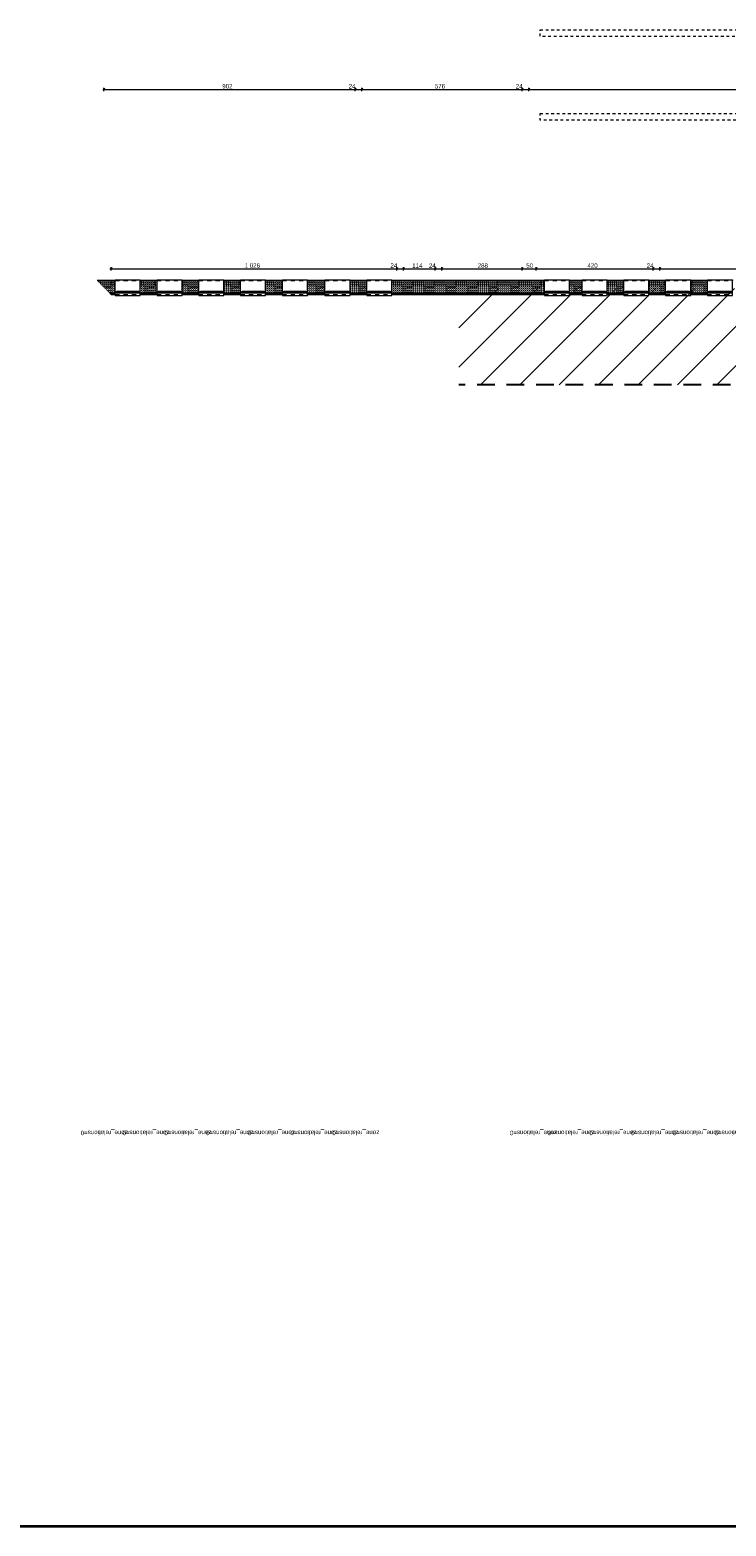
# Model space of a CAD drawing. Header units: centimetres. Extents: x 18292 to 3593338517, y 11794 to 62103.
# Tile 52 of 147: x 898352442 to 898354941, y 51348 to 56720. Entities that reach past the tile are written whole.
import ezdxf
from ezdxf.enums import TextEntityAlignment as Align

# ---------------------------------------------------------------- set-up
doc = ezdxf.new("R2010")
doc.units = ezdxf.units.CM
doc.header["$MEASUREMENT"] = 0
for name, pattern in [('1 LINIA PRZERYWANA', [30, 15, -15]), ('Dashed-002', [20, 10, -10]), ('Long Dashed', [105.83333, 63.499999, -42.333331])]:
    doc.linetypes.add(name, pattern=pattern)
for name, color, linetype in [('410-Fundamenty', 7, 'Continuous'), ('499-Wymiary i opisy', 7, 'Continuous'), ('__PROJEKTOWANE', 7, 'Continuous'), ('MF_przerywana', 7, 'Continuous')]:
    doc.layers.add(name, color=color, linetype=linetype)
doc.styles.add('GENERATED_STYLE_1', font='txt')
doc.styles.add('GENERATED_STYLE_4', font='txt')
doc.dimstyles.new('GENERATED_STYLE__1', dxfattribs={"dimtxt": 16, "dimasz": 6.08, "dimexe": 0.18, "dimexo": 0.0625, "dimgap": 0.09, "dimtad": 1, "dimtih": 1, "dimtoh": 1, "dimdec": 0, "dimzin": 0, "dimdsep": 46, "dimtxsty": 'GENERATED_STYLE_4', "dimblk": 'ARROWHEAD_2', "dimblk1": 'ARROWHEAD_2', "dimblk2": 'ARROWHEAD_2', "dimcen": 0.09, "dimse1": 1, "dimse2": 1, "dimclrd": 7, "dimclre": 7, "dimclrt": 7, "dimadec": 0, "dimazin": 0, "dimtfac": 1, "dimtdec": 4, "dimtmove": 0, "dimatfit": 3, "dimfxl": 0, "dimtolj": 1, "dimtzin": 0, "dimarcsym": 0})
pattern_1 = [(90, (903196041.2538, 3898003.6053), (-3.4641016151, 0), [2, -4]), (90, (903196039.5217, 3898006.6053), (-3.4641016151, 0), [2, -4]), (150, (903196041.2538, 3898005.6053), (1.7320508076, 3), [2, -4]), (150, (903196037.7897, 3898005.6053), (1.7320508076, 3), [2, -4]), (210, (903196041.2538, 3898003.6053), (-1.7320508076, 3), [2, -4]), (210, (903196037.7897, 3898003.6053), (-1.7320508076, 3), [2, -4])]
pattern_2 = [(45, (903196041.254, 3898003.605), (-7.071067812, 7.071067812), [7.5, -2.5]), (45, (903196041.254, 3898010.676), (-7.071067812, 7.071067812), [7.5, -2.5])]

# ---------------------------------------------------------------- blocks, each defined once
blk = doc.blocks.new('*D318', base_point=(903196041.3, 3898003.6))
at = {"layer": '499-Wymiary i opisy', "color": 7, "linetype": 'Continuous', "lineweight": 13}
for p, q in [((898352733, 55857), (898352733, 55869)), ((898353759, 55857), (898353759, 55869)), ((898352729.1, 55863), (898352733, 55863)), ((898352735.3, 55867), (898352730.7, 55859)), ((898352733, 55863), (898353759, 55863)), ((898353761.3, 55867), (898353756.7, 55859))]:
    blk.add_line(p, q, dxfattribs=at)
at = {"layer": '499-Wymiary i opisy', "color": 7, "lineweight": 13, "char_height": 16, "attachment_point": 7, "style": 'GENERATED_STYLE_4'}
for s, insert in [('\\A1;{\\pql;\\fArial Narrow|b0|i0|c238|p34;1\xa0026}', (898353212.7, 55866.2)), ('\\A1;{\\pql;\\fArial Narrow|b0|i0|c238|p34;24}', (898353736.2, 55866.2))]:
    blk.add_mtext(s, dxfattribs=dict(at, insert=insert))
blk = doc.blocks.new('ARROWHEAD_2')
at = {"color": 0, "linetype": 'Continuous', "lineweight": 0}
for p, q in [((0, 0), (-1, 0)), ((-0.38, -0.66), (0.38, 0.66))]:
    blk.add_line(p, q, dxfattribs=at)
blk = doc.blocks.new('*D319', base_point=(903196041.3, 3898003.6))
at = {"layer": '499-Wymiary i opisy', "color": 7, "linetype": 'Continuous', "lineweight": 13}
for p, q in [((898353759, 55857), (898353759, 55869)), ((898353783, 55857), (898353783, 55869)), ((898353761.3, 55867), (898353756.7, 55859)), ((898353759, 55863), (898353783, 55863)), ((898353785.3, 55867), (898353780.7, 55859))]:
    blk.add_line(p, q, dxfattribs=at)
blk = doc.blocks.new('*D320', base_point=(903196041.3, 3898003.6))
at = {"layer": '499-Wymiary i opisy', "color": 7, "linetype": 'Continuous', "lineweight": 13}
for p, q in [((898353783, 55857), (898353783, 55869)), ((898353897, 55857), (898353897, 55869)), ((898353785.3, 55867), (898353780.7, 55859)), ((898353783, 55863), (898353897, 55863)), ((898353899.3, 55867), (898353894.7, 55859))]:
    blk.add_line(p, q, dxfattribs=at)
at = {"layer": '499-Wymiary i opisy', "color": 7, "lineweight": 13, "char_height": 16, "attachment_point": 7, "style": 'GENERATED_STYLE_4'}
for s, insert in [('\\A1;{\\pql;\\fArial Narrow|b0|i0|c238|p34;114}', (898353814.4, 55866.2)), ('\\A1;{\\pql;\\fArial Narrow|b0|i0|c238|p34;24}', (898353874.2, 55866.2))]:
    blk.add_mtext(s, dxfattribs=dict(at, insert=insert))
blk = doc.blocks.new('*D321', base_point=(903196041.3, 3898003.6))
at = {"layer": '499-Wymiary i opisy', "color": 7, "linetype": 'Continuous', "lineweight": 13}
for p, q in [((898353897, 55857), (898353897, 55869)), ((898353920.7, 55857), (898353920.7, 55869)), ((898353899.3, 55867), (898353894.7, 55859)), ((898353897, 55863), (898353920.7, 55863)), ((898353923, 55867), (898353918.4, 55859))]:
    blk.add_line(p, q, dxfattribs=at)
blk = doc.blocks.new('*D322', base_point=(903196041.3, 3898003.6))
at = {"layer": '499-Wymiary i opisy', "color": 7, "linetype": 'Continuous', "lineweight": 13}
for p, q in [((898353920.7, 55857), (898353920.7, 55869)), ((898354208.8, 55857), (898354208.8, 55869)), ((898353923, 55867), (898353918.4, 55859)), ((898353920.7, 55863), (898354208.8, 55863)), ((898354211.1, 55867), (898354206.5, 55859))]:
    blk.add_line(p, q, dxfattribs=at)
at = {"layer": '499-Wymiary i opisy', "color": 7, "lineweight": 13, "insert": (898354049.4, 55866.2), "char_height": 16, "attachment_point": 7, "style": 'GENERATED_STYLE_4'}
blk.add_mtext('\\A1;{\\pql;\\fArial Narrow|b0|i0|c238|p34;288}', dxfattribs=at)
blk = doc.blocks.new('*D323', base_point=(903196041.3, 3898003.6))
at = {"layer": '499-Wymiary i opisy', "color": 7, "linetype": 'Continuous', "lineweight": 13}
for p, q in [((898354208.8, 55857), (898354208.8, 55869)), ((898354259, 55857), (898354259, 55869)), ((898354211.1, 55867), (898354206.5, 55859)), ((898354208.8, 55863), (898354259, 55863)), ((898354261.3, 55867), (898354256.7, 55859))]:
    blk.add_line(p, q, dxfattribs=at)
at = {"layer": '499-Wymiary i opisy', "color": 7, "lineweight": 13, "insert": (898354223.7, 55866.2), "char_height": 16, "attachment_point": 7, "style": 'GENERATED_STYLE_4'}
blk.add_mtext('\\A1;{\\pql;\\fArial Narrow|b0|i0|c238|p34;50}', dxfattribs=at)
blk = doc.blocks.new('*D324', base_point=(903196041.3, 3898003.6))
at = {"layer": '499-Wymiary i opisy', "color": 7, "linetype": 'Continuous', "lineweight": 13}
for p, q in [((898354259, 55857), (898354259, 55869)), ((898354679, 55857), (898354679, 55869)), ((898354261.3, 55867), (898354256.7, 55859)), ((898354259, 55863), (898354679, 55863)), ((898354681.3, 55867), (898354676.7, 55859))]:
    blk.add_line(p, q, dxfattribs=at)
at = {"layer": '499-Wymiary i opisy', "color": 7, "lineweight": 13, "char_height": 16, "attachment_point": 7, "style": 'GENERATED_STYLE_4'}
for s, insert in [('\\A1;{\\pql;\\fArial Narrow|b0|i0|c238|p34;420}', (898354443.4, 55866.2)), ('\\A1;{\\pql;\\fArial Narrow|b0|i0|c238|p34;24}', (898354656.2, 55866.2))]:
    blk.add_mtext(s, dxfattribs=dict(at, insert=insert))
blk = doc.blocks.new('*D325', base_point=(903196041.3, 3898003.6))
at = {"layer": '499-Wymiary i opisy', "color": 7, "linetype": 'Continuous', "lineweight": 13}
for p, q in [((898354679, 55857), (898354679, 55869)), ((898354703, 55857), (898354703, 55869)), ((898354681.3, 55867), (898354676.7, 55859)), ((898354679, 55863), (898354703, 55863)), ((898354705.3, 55867), (898354700.7, 55859))]:
    blk.add_line(p, q, dxfattribs=at)
blk = doc.blocks.new('*D326', base_point=(903196041.3, 3898003.6))
at = {"layer": '499-Wymiary i opisy', "color": 7, "linetype": 'Continuous', "lineweight": 13}
for p, q in [((898354703, 55857), (898354703, 55869)), ((898355875.5, 55857), (898355875.5, 55869)), ((898354705.3, 55867), (898354700.7, 55859)), ((898354703, 55863), (898355875.5, 55863)), ((898355877.8, 55867), (898355873.2, 55859))]:
    blk.add_line(p, q, dxfattribs=at)
at = {"layer": '499-Wymiary i opisy', "color": 7, "lineweight": 13, "char_height": 16, "attachment_point": 7, "style": 'GENERATED_STYLE_4'}
for s, insert in [('\\A1;{\\pql;\\fArial Narrow|b0|i0|c238|p34;1\xa0173}', (898355255.9, 55866.2)), ('\\A1;{\\pql;\\fArial Narrow|b0|i0|c238|p34;24}', (898355852.7, 55866.2))]:
    blk.add_mtext(s, dxfattribs=dict(at, insert=insert))
blk = doc.blocks.new('*D410', base_point=(903196041.3, 3898003.6))
at = {"layer": '499-Wymiary i opisy', "color": 7, "linetype": 'Continuous', "lineweight": 13}
for p, q in [((898352703.1, 56506.9), (898352707, 56506.9)), ((898352709.3, 56510.9), (898352704.7, 56502.9)), ((898352707, 56500.9), (898352707, 56512.9)), ((898352707, 56506.9), (898353609, 56506.9)), ((898353611.3, 56510.9), (898353606.7, 56502.9)), ((898353609, 56500.9), (898353609, 56512.9))]:
    blk.add_line(p, q, dxfattribs=at)
at = {"layer": '499-Wymiary i opisy', "color": 7, "lineweight": 13, "char_height": 16, "attachment_point": 7, "style": 'GENERATED_STYLE_4'}
for s, insert in [('\\A1;{\\pql;\\fArial Narrow|b0|i0|c238|p34;902}', (898353132.4, 56510.1)), ('\\A1;{\\pql;\\fArial Narrow|b0|i0|c238|p34;24}', (898353586.2, 56510.1))]:
    blk.add_mtext(s, dxfattribs=dict(at, insert=insert))
blk = doc.blocks.new('*D411', base_point=(903196041.3, 3898003.6))
at = {"layer": '499-Wymiary i opisy', "color": 7, "linetype": 'Continuous', "lineweight": 13}
for p, q in [((898353611.3, 56510.9), (898353606.7, 56502.9)), ((898353609, 56500.9), (898353609, 56512.9)), ((898353609, 56506.9), (898353633, 56506.9)), ((898353635.3, 56510.9), (898353630.7, 56502.9)), ((898353633, 56500.9), (898353633, 56512.9))]:
    blk.add_line(p, q, dxfattribs=at)
blk = doc.blocks.new('*D412', base_point=(903196041.3, 3898003.6))
at = {"layer": '499-Wymiary i opisy', "color": 7, "linetype": 'Continuous', "lineweight": 13}
for p, q in [((898353635.3, 56510.9), (898353630.7, 56502.9)), ((898353633, 56500.9), (898353633, 56512.9)), ((898353633, 56506.9), (898354209, 56506.9)), ((898354211.3, 56510.9), (898354206.7, 56502.9)), ((898354209, 56500.9), (898354209, 56512.9))]:
    blk.add_line(p, q, dxfattribs=at)
at = {"layer": '499-Wymiary i opisy', "color": 7, "lineweight": 13, "char_height": 16, "attachment_point": 7, "style": 'GENERATED_STYLE_4'}
for s, insert in [('\\A1;{\\pql;\\fArial Narrow|b0|i0|c238|p34;576}', (898353895.4, 56510.1)), ('\\A1;{\\pql;\\fArial Narrow|b0|i0|c238|p34;24}', (898354186.2, 56510.1))]:
    blk.add_mtext(s, dxfattribs=dict(at, insert=insert))
blk = doc.blocks.new('*D413', base_point=(903196041.3, 3898003.6))
at = {"layer": '499-Wymiary i opisy', "color": 7, "linetype": 'Continuous', "lineweight": 13}
for p, q in [((898354211.3, 56510.9), (898354206.7, 56502.9)), ((898354209, 56500.9), (898354209, 56512.9)), ((898354209, 56506.9), (898354233, 56506.9)), ((898354235.3, 56510.9), (898354230.7, 56502.9)), ((898354233, 56500.9), (898354233, 56512.9))]:
    blk.add_line(p, q, dxfattribs=at)
blk = doc.blocks.new('*D414', base_point=(903196041.3, 3898003.6))
at = {"layer": '499-Wymiary i opisy', "color": 7, "linetype": 'Continuous', "lineweight": 13}
for p, q in [((898354235.3, 56510.9), (898354230.7, 56502.9)), ((898354233, 56500.9), (898354233, 56512.9)), ((898354233, 56506.9), (898356061, 56506.9)), ((898356063.3, 56510.9), (898356058.7, 56502.9)), ((898356061, 56500.9), (898356061, 56512.9))]:
    blk.add_line(p, q, dxfattribs=at)
at = {"layer": '499-Wymiary i opisy', "color": 7, "lineweight": 13, "insert": (898355123.9, 56510.1), "char_height": 16, "attachment_point": 7, "style": 'GENERATED_STYLE_4'}
blk.add_mtext('\\A1;{\\pql;\\fArial Narrow|b0|i0|c238|p34;1\xa0828}', dxfattribs=at)
blk = doc.blocks.new('Okno 21')
at = {"layer": '410-Fundamenty', "color": 5, "linetype": 'Continuous', "lineweight": 13}
for p, q in [((-45, 40), (-45, 43)), ((-45, 43), (45, 43)), ((-45, 0), (-39.5, 0)), ((-39.5, 2.5), (-34.5, 2.5)), ((-39.5, -2.5), (-39.5, 2.5)), ((-39.5, 0), (-39.5, -2.5)), ((-34.5, 2.5), (34.5, 2.5)), ((-34.5, 2.5), (-34.5, -2.5)), ((-34.5, 2.5), (34.5, 2.5)), ((-34.5, 0), (34.5, 0)), ((34.5, -2.5), (34.5, 2.5)), ((34.5, 2.5), (39.5, 2.5)), ((39.5, 2.5), (39.5, -2.5)), ((39.5, -2.5), (39.5, 0)), ((39.5, 0), (45, 0)), ((45, 43), (45, 40)), ((-37, -5), (-45, -5)), ((-45, -10), (-45, -13)), ((-45, -13), (45, -13)), ((-39.5, -2.5), (-37, -2.5)), ((-34.5, -2.5), (-39.5, -2.5)), ((-37, -2.5), (-37, -5)), ((37, -5), (-37, -5)), ((34.5, -2.5), (-34.5, -2.5)), ((39.5, -2.5), (34.5, -2.5)), ((37, -5), (37, -2.5)), ((37, -2.5), (39.5, -2.5)), ((45, -5), (37, -5)), ((45, -13), (45, -10))]:
    blk.add_line(p, q, dxfattribs=at)
at = {"layer": '410-Fundamenty', "color": 5, "linetype": '1 LINIA PRZERYWANA', "lineweight": 13}
for p, q in [((-45, 40), (45, 40)), ((-45, -10), (45, -10))]:
    blk.add_line(p, q, dxfattribs=at)
at = {"layer": '410-Fundamenty', "color": 7, "linetype": 'Continuous', "lineweight": 13}
for p, q in [((-45, 15), (-45, 40)), ((-45, 10), (-45, 15)), ((-45, 0), (-45, 10)), ((-45, -5), (-45, 0)), ((-45, -5), (-45, 0)), ((45, 15), (45, 40)), ((45, 10), (45, 15)), ((45, 0), (45, 10)), ((45, -5), (45, 0)), ((45, -5), (45, 0)), ((-45, -10), (-45, -5)), ((45, -10), (45, -5))]:
    blk.add_line(p, q, dxfattribs=at)
blk = doc.blocks.new('D Marker 11')
at = {"layer": '410-Fundamenty', "color": 5, "lineweight": 13, "style": 'GENERATED_STYLE_1'}
blk.add_attdef('DUMMY_141', text='', height=16, rotation=180, dxfattribs=at).set_placement((0, -3047.647), align=Align.BOTTOM_LEFT)

msp = doc.modelspace()

# ---------------------------------------------------------------- hatches: boundary and pattern name
at = {"layer": '410-Fundamenty', "linetype": 'Continuous', "lineweight": 0, "true_color": 0x000000}
h = msp.add_hatch(dxfattribs=at)
h.set_pattern_fill('beton_0006', color=18, style=0, pattern_type=2)
h.set_pattern_definition(pattern_2)
h.paths.add_polyline_path([(898352683, 55820.5), (898352708, 55795.5), (898352748, 55795.5), (898352748, 55820.5)])
h = msp.add_hatch(dxfattribs=at)
h.set_pattern_fill('beton_0006', color=18, style=0, pattern_type=2)
h.set_pattern_definition(pattern_2)
h.paths.add_polyline_path([(898352838, 55820.5), (898352838, 55795.5), (898352898, 55795.5), (898352898, 55820.5)])
h = msp.add_hatch(dxfattribs=at)
h.set_pattern_fill('beton_0006', color=18, style=0, pattern_type=2)
h.set_pattern_definition(pattern_2)
h.paths.add_polyline_path([(898352988, 55820.5), (898352988, 55795.5), (898353048, 55795.5), (898353048, 55820.5)])
h = msp.add_hatch(dxfattribs=at)
h.set_pattern_fill('beton_0006', color=18, style=0, pattern_type=2)
h.set_pattern_definition(pattern_2)
h.paths.add_polyline_path([(898353138, 55795.5), (898353198, 55795.5), (898353198, 55820.5), (898353138, 55820.5)])
h = msp.add_hatch(dxfattribs=at)
h.set_pattern_fill('beton_0006', color=18, style=0, pattern_type=2)
h.set_pattern_definition(pattern_2)
h.paths.add_polyline_path([(898353288, 55795.5), (898353348, 55795.5), (898353348, 55820.5), (898353288, 55820.5)])
h = msp.add_hatch(dxfattribs=at)
h.set_pattern_fill('beton_0006', color=18, style=0, pattern_type=2)
h.set_pattern_definition(pattern_2)
h.paths.add_polyline_path([(898353438, 55795.5), (898353501, 55795.5), (898353501, 55820.5), (898353438, 55820.5)])
h = msp.add_hatch(dxfattribs=at)
h.set_pattern_fill('beton_0006', color=18, style=0, pattern_type=2)
h.set_pattern_definition(pattern_2)
h.paths.add_polyline_path([(898353591, 55795.5), (898353651, 55795.5), (898353651, 55820.5), (898353591, 55820.5)])
h = msp.add_hatch(dxfattribs=at)
h.set_pattern_fill('beton_0006', color=18, style=0, pattern_type=2)
h.set_pattern_definition(pattern_2)
h.paths.add_polyline_path([(898353741, 55820.5), (898353741, 55795.5), (898354289, 55795.5), (898354289, 55820.5)])
h = msp.add_hatch(dxfattribs=at)
h.set_pattern_fill('beton_0006', color=18, style=0, pattern_type=2)
h.set_pattern_definition(pattern_2)
h.paths.add_polyline_path([(898354379, 55820.5), (898354379, 55795.5), (898354424, 55795.5), (898354424, 55820.5)])
h = msp.add_hatch(dxfattribs=at)
h.set_pattern_fill('beton_0006', color=18, style=0, pattern_type=2)
h.set_pattern_definition(pattern_2)
h.paths.add_polyline_path([(898354514, 55795.5), (898354574, 55795.5), (898354574, 55820.5), (898354514, 55820.5)])
h = msp.add_hatch(dxfattribs=at)
h.set_pattern_fill('beton_0006', color=18, style=0, pattern_type=2)
h.set_pattern_definition(pattern_2)
h.paths.add_polyline_path([(898354664, 55795.5), (898354724, 55795.5), (898354724, 55820.5), (898354664, 55820.5)])
h = msp.add_hatch(dxfattribs=at)
h.set_pattern_fill('beton_0006', color=18, style=0, pattern_type=2)
h.set_pattern_definition(pattern_2)
h.paths.add_polyline_path([(898354814, 55795.5), (898354874, 55795.5), (898354874, 55820.5), (898354814, 55820.5)])
h = msp.add_hatch(dxfattribs=at)
h.set_pattern_fill('beton_0006', color=18, style=0, pattern_type=2)
h.set_pattern_definition(pattern_2)
h.paths.add_polyline_path([(898352708, 55795.5), (898352713, 55790.5), (898352748, 55790.5), (898352748, 55795.5)])
h = msp.add_hatch(dxfattribs=at)
h.set_pattern_fill('beton_0006', color=18, style=0, pattern_type=2)
h.set_pattern_definition(pattern_2)
h.paths.add_polyline_path([(898352713, 55790.5), (898352728, 55775.5), (898352748, 55775.5), (898352748, 55790.5)])
h = msp.add_hatch(dxfattribs=at)
h.set_pattern_fill('Styropian_0006', color=18, style=0, pattern_type=2)
h.set_pattern_definition(pattern_1)
h.paths.add_polyline_path([(898352748, 55775.5), (898352728, 55775.5), (898352733, 55770.5), (898352748, 55770.5)])
h = msp.add_hatch(dxfattribs=at)
h.set_pattern_fill('beton_0006', color=18, style=0, pattern_type=2)
h.set_pattern_definition(pattern_2)
h.paths.add_polyline_path([(898352838, 55790.5), (898352898, 55790.5), (898352898, 55795.5), (898352838, 55795.5)])
h = msp.add_hatch(dxfattribs=at)
h.set_pattern_fill('beton_0006', color=18, style=0, pattern_type=2)
h.set_pattern_definition(pattern_2)
h.paths.add_polyline_path([(898352838, 55775.5), (898352898, 55775.5), (898352898, 55790.5), (898352838, 55790.5)])
h = msp.add_hatch(dxfattribs=at)
h.set_pattern_fill('Styropian_0006', color=18, style=0, pattern_type=2)
h.set_pattern_definition(pattern_1)
h.paths.add_polyline_path([(898352898, 55775.5), (898352838, 55775.5), (898352838, 55770.5), (898352898, 55770.5)])
h = msp.add_hatch(dxfattribs=at)
h.set_pattern_fill('beton_0006', color=18, style=0, pattern_type=2)
h.set_pattern_definition(pattern_2)
h.paths.add_polyline_path([(898352988, 55790.5), (898353048, 55790.5), (898353048, 55795.5), (898352988, 55795.5)])
h = msp.add_hatch(dxfattribs=at)
h.set_pattern_fill('beton_0006', color=18, style=0, pattern_type=2)
h.set_pattern_definition(pattern_2)
h.paths.add_polyline_path([(898352988, 55775.5), (898353048, 55775.5), (898353048, 55790.5), (898352988, 55790.5)])
h = msp.add_hatch(dxfattribs=at)
h.set_pattern_fill('Styropian_0006', color=18, style=0, pattern_type=2)
h.set_pattern_definition(pattern_1)
h.paths.add_polyline_path([(898352988, 55775.5), (898352988, 55770.5), (898353048, 55770.5), (898353048, 55775.5)])
h = msp.add_hatch(dxfattribs=at)
h.set_pattern_fill('beton_0006', color=18, style=0, pattern_type=2)
h.set_pattern_definition(pattern_2)
h.paths.add_polyline_path([(898353138, 55790.5), (898353198, 55790.5), (898353198, 55795.5), (898353138, 55795.5)])
h = msp.add_hatch(dxfattribs=at)
h.set_pattern_fill('beton_0006', color=18, style=0, pattern_type=2)
h.set_pattern_definition(pattern_2)
h.paths.add_polyline_path([(898353138, 55775.5), (898353198, 55775.5), (898353198, 55790.5), (898353138, 55790.5)])
h = msp.add_hatch(dxfattribs=at)
h.set_pattern_fill('Styropian_0006', color=18, style=0, pattern_type=2)
h.set_pattern_definition(pattern_1)
h.paths.add_polyline_path([(898353138, 55775.5), (898353138, 55770.5), (898353198, 55770.5), (898353198, 55775.5)])
h = msp.add_hatch(dxfattribs=at)
h.set_pattern_fill('beton_0006', color=18, style=0, pattern_type=2)
h.set_pattern_definition(pattern_2)
h.paths.add_polyline_path([(898353288, 55790.5), (898353348, 55790.5), (898353348, 55795.5), (898353288, 55795.5)])
h = msp.add_hatch(dxfattribs=at)
h.set_pattern_fill('beton_0006', color=18, style=0, pattern_type=2)
h.set_pattern_definition(pattern_2)
h.paths.add_polyline_path([(898353288, 55775.5), (898353348, 55775.5), (898353348, 55790.5), (898353288, 55790.5)])
h = msp.add_hatch(dxfattribs=at)
h.set_pattern_fill('Styropian_0006', color=18, style=0, pattern_type=2)
h.set_pattern_definition(pattern_1)
h.paths.add_polyline_path([(898353288, 55770.5), (898353348, 55770.5), (898353348, 55775.5), (898353288, 55775.5)])
h = msp.add_hatch(dxfattribs=at)
h.set_pattern_fill('beton_0006', color=18, style=0, pattern_type=2)
h.set_pattern_definition(pattern_2)
h.paths.add_polyline_path([(898353438, 55790.5), (898353501, 55790.5), (898353501, 55795.5), (898353438, 55795.5)])
h = msp.add_hatch(dxfattribs=at)
h.set_pattern_fill('beton_0006', color=18, style=0, pattern_type=2)
h.set_pattern_definition(pattern_2)
h.paths.add_polyline_path([(898353438, 55775.5), (898353501, 55775.5), (898353501, 55790.5), (898353438, 55790.5)])
h = msp.add_hatch(dxfattribs=at)
h.set_pattern_fill('Styropian_0006', color=18, style=0, pattern_type=2)
h.set_pattern_definition(pattern_1)
h.paths.add_polyline_path([(898353438, 55775.5), (898353438, 55770.5), (898353501, 55770.5), (898353501, 55775.5)])
h = msp.add_hatch(dxfattribs=at)
h.set_pattern_fill('beton_0006', color=18, style=0, pattern_type=2)
h.set_pattern_definition(pattern_2)
h.paths.add_polyline_path([(898353591, 55790.5), (898353651, 55790.5), (898353651, 55795.5), (898353591, 55795.5)])
h = msp.add_hatch(dxfattribs=at)
h.set_pattern_fill('beton_0006', color=18, style=0, pattern_type=2)
h.set_pattern_definition(pattern_2)
h.paths.add_polyline_path([(898353591, 55775.5), (898353651, 55775.5), (898353651, 55790.5), (898353591, 55790.5)])
h = msp.add_hatch(dxfattribs=at)
h.set_pattern_fill('Styropian_0006', color=18, style=0, pattern_type=2)
h.set_pattern_definition(pattern_1)
h.paths.add_polyline_path([(898353591, 55770.5), (898353651, 55770.5), (898353651, 55775.5), (898353591, 55775.5)])
h = msp.add_hatch(dxfattribs=at)
h.set_pattern_fill('beton_0006', color=18, style=0, pattern_type=2)
h.set_pattern_definition(pattern_2)
h.paths.add_polyline_path([(898353741, 55790.5), (898354289, 55790.5), (898354289, 55795.5), (898353741, 55795.5)])
h = msp.add_hatch(dxfattribs=at)
h.set_pattern_fill('beton_0006', color=18, style=0, pattern_type=2)
h.set_pattern_definition(pattern_2)
h.paths.add_polyline_path([(898353741, 55775.5), (898354289, 55775.5), (898354289, 55790.5), (898353741, 55790.5)])
h = msp.add_hatch(dxfattribs=at)
h.set_pattern_fill('Styropian_0006', color=18, style=0, pattern_type=2)
h.set_pattern_definition(pattern_1)
h.paths.add_polyline_path([(898353741, 55770.5), (898354289, 55770.5), (898354289, 55775.5), (898353741, 55775.5)])
h = msp.add_hatch(dxfattribs=at)
h.set_pattern_fill('beton_0006', color=18, style=0, pattern_type=2)
h.set_pattern_definition(pattern_2)
h.paths.add_polyline_path([(898354379, 55790.5), (898354424, 55790.5), (898354424, 55795.5), (898354379, 55795.5)])
h = msp.add_hatch(dxfattribs=at)
h.set_pattern_fill('beton_0006', color=18, style=0, pattern_type=2)
h.set_pattern_definition(pattern_2)
h.paths.add_polyline_path([(898354379, 55775.5), (898354424, 55775.5), (898354424, 55790.5), (898354379, 55790.5)])
h = msp.add_hatch(dxfattribs=at)
h.set_pattern_fill('Styropian_0006', color=18, style=0, pattern_type=2)
h.set_pattern_definition(pattern_1)
h.paths.add_polyline_path([(898354424, 55775.5), (898354379, 55775.5), (898354379, 55770.5), (898354424, 55770.5)])
h = msp.add_hatch(dxfattribs=at)
h.set_pattern_fill('beton_0006', color=18, style=0, pattern_type=2)
h.set_pattern_definition(pattern_2)
h.paths.add_polyline_path([(898354514, 55790.5), (898354574, 55790.5), (898354574, 55795.5), (898354514, 55795.5)])
h = msp.add_hatch(dxfattribs=at)
h.set_pattern_fill('beton_0006', color=18, style=0, pattern_type=2)
h.set_pattern_definition(pattern_2)
h.paths.add_polyline_path([(898354514, 55775.5), (898354574, 55775.5), (898354574, 55790.5), (898354514, 55790.5)])
h = msp.add_hatch(dxfattribs=at)
h.set_pattern_fill('Styropian_0006', color=18, style=0, pattern_type=2)
h.set_pattern_definition(pattern_1)
h.paths.add_polyline_path([(898354514, 55770.5), (898354574, 55770.5), (898354574, 55775.5), (898354514, 55775.5)])
h = msp.add_hatch(dxfattribs=at)
h.set_pattern_fill('beton_0006', color=18, style=0, pattern_type=2)
h.set_pattern_definition(pattern_2)
h.paths.add_polyline_path([(898354664, 55790.5), (898354724, 55790.5), (898354724, 55795.5), (898354664, 55795.5)])
h = msp.add_hatch(dxfattribs=at)
h.set_pattern_fill('beton_0006', color=18, style=0, pattern_type=2)
h.set_pattern_definition(pattern_2)
h.paths.add_polyline_path([(898354664, 55775.5), (898354724, 55775.5), (898354724, 55790.5), (898354664, 55790.5)])
h = msp.add_hatch(dxfattribs=at)
h.set_pattern_fill('Styropian_0006', color=18, style=0, pattern_type=2)
h.set_pattern_definition(pattern_1)
h.paths.add_polyline_path([(898354664, 55775.5), (898354664, 55770.5), (898354724, 55770.5), (898354724, 55775.5)])
h = msp.add_hatch(dxfattribs=at)
h.set_pattern_fill('beton_0006', color=18, style=0, pattern_type=2)
h.set_pattern_definition(pattern_2)
h.paths.add_polyline_path([(898354814, 55790.5), (898354874, 55790.5), (898354874, 55795.5), (898354814, 55795.5)])
h = msp.add_hatch(dxfattribs=at)
h.set_pattern_fill('beton_0006', color=18, style=0, pattern_type=2)
h.set_pattern_definition(pattern_2)
h.paths.add_polyline_path([(898354814, 55775.5), (898354874, 55775.5), (898354874, 55790.5), (898354814, 55790.5)])
h = msp.add_hatch(dxfattribs=at)
h.set_pattern_fill('Styropian_0006', color=18, style=0, pattern_type=2)
h.set_pattern_definition(pattern_1)
h.paths.add_polyline_path([(898354814, 55770.5), (898354874, 55770.5), (898354874, 55775.5), (898354814, 55775.5)])
at = {"layer": '__PROJEKTOWANE', "linetype": 'Continuous', "lineweight": 13}
h = msp.add_hatch(dxfattribs=at)
h.set_pattern_fill('Bloczki_ceramiczne_kopia_8A', color=150, style=0, pattern_type=2)
h.set_pattern_definition([(45, (903196041.25, 3898003.61), (-70.7106781, 70.7106781), [])])
h.paths.add_polyline_path([(898357582, 54617.5), (898357882, 54617.5), (898357882, 55810.5), (898357601, 55810.5), (898357601, 56706.5), (898357961.1, 56706.5), (898357959.1, 56167.5), (898358239, 56167.5), (898358239, 54260.5), (898357939, 54260.5), (898357939, 53759.5), (898356000, 53759.5), (898356000, 54560.5), (898355701, 54560.5), (898355700, 55446.7), (898353981.2, 55446.6), (898353981.2, 55792.5), (898356057, 55792.5), (898356057, 54917.5), (898356357, 54917.5), (898356357, 54116.5), (898357582, 54116.5)])

# ---------------------------------------------------------------- linework, layer by layer
at = {"color": 161, "linetype": 'Continuous', "lineweight": 35, "true_color": 0x40a5ff}
msp.add_line((898348847.4, 51348.5), (898359555.1, 51348.5), dxfattribs=at)
at = {"layer": '410-Fundamenty', "color": 7, "linetype": 'Continuous', "lineweight": 13}
for p, q in [((898352748, 55795.5), (898352748, 55820.5)), ((898352838, 55795.5), (898352838, 55820.5)), ((898352898, 55795.5), (898352898, 55820.5)), ((898352988, 55795.5), (898352988, 55820.5)), ((898353048, 55795.5), (898353048, 55820.5)), ((898353138, 55795.5), (898353138, 55820.5)), ((898353198, 55795.5), (898353198, 55820.5)), ((898353288, 55795.5), (898353288, 55820.5)), ((898353348, 55795.5), (898353348, 55820.5)), ((898353438, 55795.5), (898353438, 55820.5)), ((898353501, 55795.5), (898353501, 55820.5)), ((898353591, 55795.5), (898353591, 55820.5)), ((898353651, 55795.5), (898353651, 55820.5)), ((898353741, 55795.5), (898353741, 55820.5)), ((898354289, 55795.5), (898354289, 55820.5)), ((898354379, 55795.5), (898354379, 55820.5)), ((898354424, 55795.5), (898354424, 55820.5)), ((898354514, 55795.5), (898354514, 55820.5)), ((898354574, 55795.5), (898354574, 55820.5)), ((898354664, 55795.5), (898354664, 55820.5)), ((898354724, 55795.5), (898354724, 55820.5)), ((898354814, 55795.5), (898354814, 55820.5)), ((898354874, 55795.5), (898354874, 55820.5)), ((898352728, 55775.5), (898352748, 55775.5)), ((898352748, 55790.5), (898352748, 55795.5)), ((898352748, 55780.5), (898352748, 55790.5)), ((898352748, 55775.5), (898352748, 55780.5)), ((898352748, 55770.5), (898352748, 55775.5)), ((898352838, 55790.5), (898352838, 55795.5)), ((898352838, 55780.5), (898352838, 55790.5)), ((898352838, 55775.5), (898352838, 55780.5)), ((898352838, 55775.5), (898352898, 55775.5)), ((898352838, 55770.5), (898352838, 55775.5)), ((898352898, 55790.5), (898352898, 55795.5)), ((898352898, 55780.5), (898352898, 55790.5)), ((898352898, 55775.5), (898352898, 55780.5)), ((898352898, 55770.5), (898352898, 55775.5)), ((898352988, 55790.5), (898352988, 55795.5)), ((898352988, 55780.5), (898352988, 55790.5)), ((898352988, 55775.5), (898352988, 55780.5)), ((898352988, 55775.5), (898353048, 55775.5)), ((898352988, 55770.5), (898352988, 55775.5)), ((898353048, 55790.5), (898353048, 55795.5)), ((898353048, 55780.5), (898353048, 55790.5)), ((898353048, 55775.5), (898353048, 55780.5)), ((898353048, 55770.5), (898353048, 55775.5)), ((898353138, 55790.5), (898353138, 55795.5)), ((898353138, 55780.5), (898353138, 55790.5)), ((898353138, 55775.5), (898353138, 55780.5)), ((898353138, 55775.5), (898353198, 55775.5)), ((898353138, 55770.5), (898353138, 55775.5)), ((898353198, 55790.5), (898353198, 55795.5)), ((898353198, 55780.5), (898353198, 55790.5)), ((898353198, 55775.5), (898353198, 55780.5)), ((898353198, 55770.5), (898353198, 55775.5)), ((898353288, 55790.5), (898353288, 55795.5)), ((898353288, 55780.5), (898353288, 55790.5)), ((898353288, 55775.5), (898353288, 55780.5)), ((898353288, 55775.5), (898353348, 55775.5)), ((898353288, 55770.5), (898353288, 55775.5)), ((898353348, 55790.5), (898353348, 55795.5)), ((898353348, 55780.5), (898353348, 55790.5)), ((898353348, 55775.5), (898353348, 55780.5)), ((898353348, 55770.5), (898353348, 55775.5)), ((898353438, 55790.5), (898353438, 55795.5)), ((898353438, 55780.5), (898353438, 55790.5)), ((898353438, 55775.5), (898353438, 55780.5)), ((898353438, 55775.5), (898353501, 55775.5)), ((898353438, 55770.5), (898353438, 55775.5)), ((898353501, 55790.5), (898353501, 55795.5)), ((898353501, 55780.5), (898353501, 55790.5)), ((898353501, 55775.5), (898353501, 55780.5)), ((898353501, 55770.5), (898353501, 55775.5)), ((898353591, 55790.5), (898353591, 55795.5)), ((898353591, 55780.5), (898353591, 55790.5)), ((898353591, 55775.5), (898353591, 55780.5)), ((898353591, 55775.5), (898353651, 55775.5)), ((898353591, 55770.5), (898353591, 55775.5)), ((898353651, 55790.5), (898353651, 55795.5)), ((898353651, 55780.5), (898353651, 55790.5)), ((898353651, 55775.5), (898353651, 55780.5)), ((898353651, 55770.5), (898353651, 55775.5)), ((898353741, 55790.5), (898353741, 55795.5)), ((898353741, 55780.5), (898353741, 55790.5)), ((898353741, 55775.5), (898353741, 55780.5)), ((898353741, 55775.5), (898354289, 55775.5)), ((898353741, 55770.5), (898353741, 55775.5)), ((898354289, 55790.5), (898354289, 55795.5)), ((898354289, 55780.5), (898354289, 55790.5)), ((898354289, 55775.5), (898354289, 55780.5)), ((898354289, 55770.5), (898354289, 55775.5)), ((898354379, 55790.5), (898354379, 55795.5)), ((898354379, 55780.5), (898354379, 55790.5)), ((898354379, 55775.5), (898354379, 55780.5)), ((898354379, 55775.5), (898354424, 55775.5)), ((898354379, 55770.5), (898354379, 55775.5)), ((898354424, 55790.5), (898354424, 55795.5)), ((898354424, 55780.5), (898354424, 55790.5)), ((898354424, 55775.5), (898354424, 55780.5)), ((898354424, 55770.5), (898354424, 55775.5)), ((898354514, 55790.5), (898354514, 55795.5)), ((898354514, 55780.5), (898354514, 55790.5)), ((898354514, 55775.5), (898354514, 55780.5)), ((898354514, 55775.5), (898354574, 55775.5)), ((898354514, 55770.5), (898354514, 55775.5)), ((898354574, 55790.5), (898354574, 55795.5)), ((898354574, 55780.5), (898354574, 55790.5)), ((898354574, 55775.5), (898354574, 55780.5)), ((898354574, 55770.5), (898354574, 55775.5)), ((898354664, 55790.5), (898354664, 55795.5)), ((898354664, 55780.5), (898354664, 55790.5)), ((898354664, 55775.5), (898354664, 55780.5)), ((898354664, 55775.5), (898354724, 55775.5)), ((898354664, 55770.5), (898354664, 55775.5)), ((898354724, 55790.5), (898354724, 55795.5)), ((898354724, 55780.5), (898354724, 55790.5)), ((898354724, 55775.5), (898354724, 55780.5)), ((898354724, 55770.5), (898354724, 55775.5)), ((898354814, 55790.5), (898354814, 55795.5)), ((898354814, 55780.5), (898354814, 55790.5)), ((898354814, 55775.5), (898354814, 55780.5)), ((898354814, 55775.5), (898354874, 55775.5)), ((898354814, 55770.5), (898354814, 55775.5)), ((898354874, 55790.5), (898354874, 55795.5)), ((898354874, 55780.5), (898354874, 55790.5)), ((898354874, 55775.5), (898354874, 55780.5)), ((898354874, 55770.5), (898354874, 55775.5))]:
    msp.add_line(p, q, dxfattribs=at)
at = {"layer": '410-Fundamenty', "color": 7, "linetype": 'Continuous', "lineweight": 13, "flags": 128}
for points in [[(898352748, 55820.5), (898352683, 55820.5)], [(898352898, 55820.5), (898352838, 55820.5)], [(898353048, 55820.5), (898352988, 55820.5)], [(898353198, 55820.5), (898353138, 55820.5)], [(898353348, 55820.5), (898353288, 55820.5)], [(898353501, 55820.5), (898353438, 55820.5)], [(898353651, 55820.5), (898353591, 55820.5)], [(898354289, 55820.5), (898353741, 55820.5)], [(898354424, 55820.5), (898354379, 55820.5)], [(898354574, 55820.5), (898354514, 55820.5)], [(898354724, 55820.5), (898354664, 55820.5)], [(898354874, 55820.5), (898354814, 55820.5)], [(898352733, 55770.5), (898352748, 55770.5)], [(898352838, 55770.5), (898352898, 55770.5)], [(898352988, 55770.5), (898353048, 55770.5)], [(898353138, 55770.5), (898353198, 55770.5)], [(898353288, 55770.5), (898353348, 55770.5)], [(898353438, 55770.5), (898353501, 55770.5)], [(898353591, 55770.5), (898353651, 55770.5)], [(898353741, 55770.5), (898354289, 55770.5)], [(898354379, 55770.5), (898354424, 55770.5)], [(898354514, 55770.5), (898354574, 55770.5)], [(898354664, 55770.5), (898354724, 55770.5)], [(898354814, 55770.5), (898354874, 55770.5)]]:
    msp.add_lwpolyline(points, dxfattribs=at)
at = {"layer": '__PROJEKTOWANE', "color": 7, "linetype": 'Long Dashed', "lineweight": 25}
msp.add_line((898355698.1, 55446.6), (898353981.2, 55446.6), dxfattribs=at)
at = {"layer": 'MF_przerywana', "color": 7, "linetype": 'Dashed-002', "lineweight": 13, "flags": 128}
for points in [[(898354273.5, 56720.5), (898356921, 56720.5), (898356921, 56696.5), (898354273.5, 56696.5)], [(898354273.5, 56420.5), (898356023, 56420.5), (898356023, 56396.5), (898354273.5, 56396.5)]]:
    msp.add_lwpolyline(points, close=True, dxfattribs=at)

# ---------------------------------------------------------------- block references
at = {"layer": '410-Fundamenty', "color": 7, "linetype": 'Continuous', "lineweight": 13, "zscale": 100}
for p in [(898352793, 55780.5), (898352943, 55780.5), (898353093, 55780.5), (898353243, 55780.5), (898353393, 55780.5), (898353546, 55780.5), (898353696, 55780.5), (898354334, 55780.5), (898354469, 55780.5), (898354619, 55780.5), (898354769, 55780.5), (898354919, 55780.5)]:
    msp.add_blockref('Okno 21', p, dxfattribs=at)
at = {"layer": '410-Fundamenty', "color": 5, "linetype": 'Continuous', "lineweight": 13}
for p in [(898352793, 55820.5), (898352943, 55820.5), (898353093, 55820.5), (898353243, 55820.5), (898353393, 55820.5), (898353546, 55820.5), (898353696, 55820.5), (898354334, 55820.5), (898354469, 55820.5), (898354619, 55820.5), (898354769, 55820.5), (898354919, 55820.5), (898355069, 55820.5)]:
    msp.add_blockref('D Marker 11', p, dxfattribs=at).add_auto_attribs({'DUMMY_141': 'zone_relations=0'})

# ---------------------------------------------------------------- dimensions: what is measured, and where the dimension line sits
at = {"layer": '499-Wymiary i opisy', "color": 7, "linetype": 'Continuous', "lineweight": 13}
for base, p1, p2, picture, middle in [((898353609, 56506.9), (898352707, 56420.5), (898353609, 56696.5), '*D410', (898353150.7, 56518.1)), ((898353633, 56506.9), (898353609, 56696.5), (898353633, 56696.5), '*D411', (898353598.4, 56518.1)), ((898354209, 56506.9), (898353633, 56696.5), (898354209, 56420.5), '*D412', (898353913.7, 56518.1)), ((898354233, 56506.9), (898354209, 56420.5), (898354233, 56420.5), '*D413', (898354198.4, 56518.1)), ((898356061, 56506.9), (898354233, 56420.5), (898356061, 56501.2), '*D414', (898355151.4, 56518.1)), ((898353759, 55863), (898352733, 55820.5), (898353759, 55820.5), '*D318', (898353240.2, 55874.2)), ((898353783, 55863), (898353759, 55820.5), (898353783, 55820.5), '*D319', (898353748.4, 55874.2)), ((898353897, 55863), (898353783, 55820.5), (898353897, 55820.5), '*D320', (898353832.7, 55874.2)), ((898353920.7, 55863), (898353897, 55820.5), (898353920.7, 55820.5), '*D321', (898353886.4, 55874.2)), ((898354208.8, 55863), (898353920.7, 55820.5), (898354208.8, 55820.5), '*D322', (898354067.7, 55874.2)), ((898354259, 55863), (898354208.8, 55820.5), (898354259, 55820.5), '*D323', (898354235.9, 55874.2)), ((898354679, 55863), (898354259, 55820.5), (898354679, 55820.5), '*D324', (898354461.7, 55874.2)), ((898354703, 55863), (898354679, 55820.5), (898354703, 55820.5), '*D325', (898354668.4, 55874.2)), ((898355875.467734, 55862.985002), (898354702.967731, 55820.493785), (898355875.467734, 55820.493785), '*D326', (898355283.419972, 55874.185002))]:
    dim = msp.add_linear_dim(base=base, p1=p1, p2=p2, dimstyle='GENERATED_STYLE__1', dxfattribs=at)
    dim.commit()
    dim.dimension.update_dxf_attribs({"geometry": picture, "text_midpoint": middle, "dimtype": 160})

doc.saveas('drawing.dxf')
